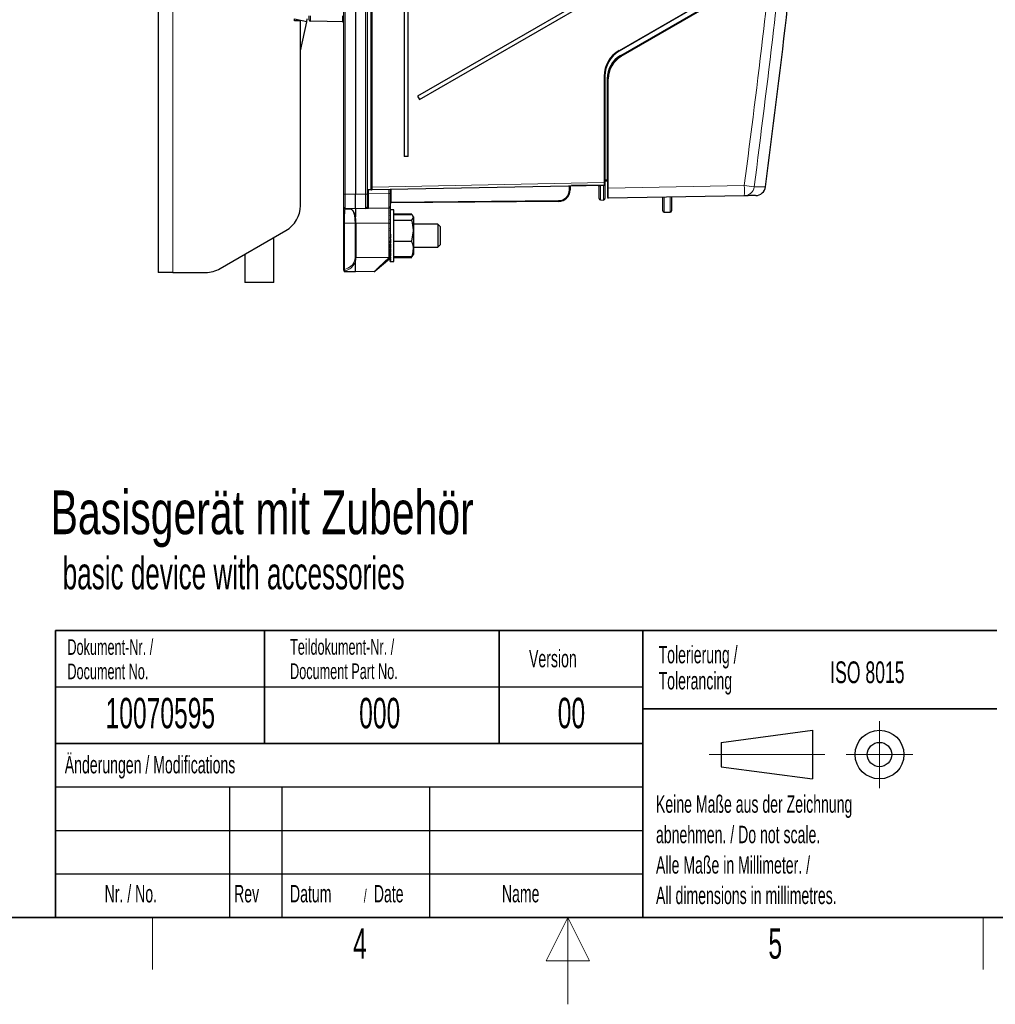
# Model space of a CAD drawing. Header units: millimetres. Extents: x 5 to 418, y 2 to 292.
# Tile 42 of 61: x 154 to 266, y 2 to 115. Entities that reach past the tile are written whole.
import ezdxf

# ---------------------------------------------------------------- set-up
doc = ezdxf.new("R2010")
doc.units = ezdxf.units.MM
doc.layers.add('SLD-0', color=7, linetype='Continuous')
doc.styles.add('SLDTEXTSTYLE0', font='TXT', dxfattribs={"width": 0.7})
doc.styles.add('SLDTEXTSTYLE1', font='TXT', dxfattribs={"width": 0.605})

msp = doc.modelspace()

# ---------------------------------------------------------------- linework, layer by layer
at = {"color": 7, "linetype": 'Continuous', "lineweight": 25}
for p, q in [((191.2581, 95.1896), (191.2581, 251.8361)), ((192.5915, 251.8361), (192.5915, 95.1692)), ((193.9248, 251.8361), (193.9248, 95.1896)), ((194.4248, 95.9888), (194.4248, 251.5019)), ((198.1999, 245.1361), (198.1999, 99.5028)), ((198.6408, 99.5028), (198.6408, 245.1361)), ((228.3835, 122.9813), (199.7406, 106.4443)), ((199.9572, 106.0691), (228.6001, 122.606)), ((169.9248, 117.6588), (169.9248, 86.1695)), ((232.2581, 117.0203), (222.9248, 111.6317)), ((187.2581, 115.2364), (187.2581, 115.6695)), ((223.0908, 111.0499), (232.4242, 116.4385)), ((185.5915, 115.1195), (185.5915, 115.3361)), ((186.9867, 115.0026), (185.5915, 115.3059)), ((186.2581, 115.1195), (185.5915, 115.1195)), ((186.2581, 93.8675), (186.2581, 115.1195)), ((186.2581, 111.65), (186.9868, 115.0026)), ((186.9867, 115.0026), (187.0205, 115.3361)), ((191.2581, 115.0028), (187.4219, 115.0698)), ((221.2581, 108.745), (221.2581, 96.5015)), ((221.5915, 95.8753), (221.5915, 108.4529)), ((199.7406, 106.4443), (199.9572, 106.0691)), ((198.6408, 99.5028), (198.1999, 99.5028)), ((221.526, 96.6587), (221.2581, 96.6634)), ((221.2581, 96.5015), (221.2581, 96.2349)), ((191.2581, 93.6899), (191.2581, 95.1896)), ((192.5915, 93.5028), (192.5915, 95.1692)), ((193.9248, 95.1896), (193.9248, 93.6899)), ((194.4928, 95.6555), (193.9928, 95.6459)), ((194.4248, 95.7335), (194.4248, 95.9888)), ((194.4248, 95.7335), (194.4251, 95.726)), ((194.4922, 95.6555), (194.4928, 95.6555)), ((221.1928, 96.1682), (194.4928, 95.6555)), ((196.5915, 95.6958), (196.5915, 95.2362)), ((196.5915, 95.2362), (196.5915, 93.7364)), ((217.2581, 96.0927), (217.2581, 95.6579)), ((221.0886, 96.1608), (217.4219, 96.2248)), ((220.5915, 94.6689), (220.5915, 96.0057)), ((221.2581, 96.2349), (221.2581, 94.6631)), ((221.5915, 94.7755), (221.5915, 95.8753)), ((239.7283, 96.0226), (239.7294, 96.0226)), ((215.9364, 94.3246), (196.6924, 94.1567)), ((220.7552, 94.5023), (221.0886, 94.4964)), ((237.2977, 94.9872), (221.6593, 94.7088)), ((227.9248, 93.2668), (227.9248, 94.8204)), ((228.9248, 94.8382), (228.9248, 93.2668)), ((191.2581, 93.665), (191.2581, 93.6899)), ((191.2581, 91.8361), (191.2581, 93.665)), ((192.5915, 93.5028), (191.4219, 93.5232)), ((191.4219, 93.4975), (191.4332, 93.4976)), ((193.7611, 93.5232), (192.5915, 93.5028)), ((192.5915, 93.5028), (192.5915, 92.5463)), ((196.4277, 93.5698), (194.0886, 93.5289)), ((196.5915, 93.7364), (196.5915, 91.8361)), ((196.5915, 93.3845), (196.5929, 93.3845)), ((196.5915, 93.3845), (196.5915, 93.3838)), ((196.5915, 93.3838), (196.5916, 93.3722)), ((196.5915, 93.3721), (196.5915, 93.3714)), ((196.5915, 93.3714), (196.6315, 93.3714)), ((196.5915, 93.3714), (196.5923, 93.2567)), ((196.5915, 93.3496), (196.5916, 93.3496)), ((196.5915, 93.3496), (196.5921, 93.2612)), ((196.5915, 93.3463), (196.5917, 93.3082)), ((196.5915, 93.3082), (196.5918, 93.3082)), ((196.5915, 93.3082), (196.5915, 93.3035)), ((196.5915, 93.3034), (196.5918, 93.2599)), ((196.5915, 93.2586), (196.5915, 93.2567)), ((196.5915, 93.2567), (196.6315, 93.2567)), ((196.5915, 93.2567), (196.5931, 93.0323)), ((196.5915, 93.2022), (196.5919, 93.2022)), ((196.5915, 93.2022), (196.5926, 93.0432)), ((196.5915, 93.1949), (196.592, 93.1202)), ((196.5915, 93.1202), (196.5921, 93.1202)), ((196.5915, 93.1202), (196.5915, 93.1119)), ((196.5915, 93.1116), (196.592, 93.0391)), ((196.5915, 93.0354), (196.5915, 93.0323)), ((196.5915, 93.0323), (196.6315, 93.0323)), ((196.5915, 93.0323), (196.594, 92.7068)), ((196.5915, 92.9472), (196.5921, 92.9472)), ((196.5915, 92.9472), (196.5932, 92.727)), ((196.5915, 92.9362), (196.5923, 92.8278)), ((196.6113, 93.3861), (196.5996, 93.3861)), ((196.9915, 93.3861), (196.6113, 93.3861)), ((196.9915, 88.2909), (196.9915, 93.3861)), ((196.9915, 92.9046), (199.0646, 92.9046)), ((196.9915, 92.8809), (199.0646, 92.8809)), ((228.0915, 93.1001), (228.7581, 93.1001)), ((191.2581, 86.4999), (191.2581, 91.8361)), ((196.5915, 92.8278), (196.5924, 92.8278)), ((196.5915, 92.8278), (196.5916, 92.8164)), ((196.5915, 92.8156), (196.5923, 92.7185)), ((196.5915, 92.711), (196.5915, 92.7068)), ((196.5915, 92.7068), (196.6315, 92.7068)), ((196.5915, 92.7068), (196.5951, 92.2928)), ((196.5915, 92.5944), (196.5925, 92.5944)), ((196.5915, 92.5944), (196.5924, 92.4981)), ((196.5915, 92.5802), (196.5922, 92.4981)), ((196.5933, 92.4981), (196.5915, 92.4981)), ((196.5915, 92.2928), (196.6315, 92.2928)), ((196.5915, 92.2928), (196.5966, 91.8062)), ((196.5915, 91.8361), (196.5915, 87.9028)), ((196.5915, 91.8062), (196.6315, 91.8062)), ((196.5915, 91.8062), (196.5974, 91.3885)), ((196.9915, 92.8201), (199.0646, 92.8201)), ((196.9915, 92.1699), (199.0646, 92.1699)), ((199.0646, 92.1699), (199.2581, 92.495)), ((199.2581, 92.5695), (199.2041, 92.6631)), ((199.2581, 92.5695), (199.2581, 92.495)), ((199.2581, 92.495), (199.2581, 90.9613)), ((202.0748, 91.7361), (199.2581, 91.7361)), ((202.3415, 91.4695), (202.0748, 91.7361)), ((202.0748, 91.7361), (202.0748, 90.6171)), ((177.0317, 86.616), (184.5915, 90.9807)), ((196.5915, 91.2657), (196.6315, 91.2657)), ((196.5915, 91.2657), (196.5974, 91.0088)), ((196.5915, 90.6919), (196.6315, 90.6919)), ((199.0646, 89.7526), (199.2581, 90.9613)), ((199.2581, 90.9613), (199.2581, 88.869)), ((202.0748, 90.6171), (202.0748, 89.0695)), ((202.3415, 91.4695), (202.3415, 90.5742)), ((183.1915, 85.0028), (183.1915, 90.1724)), ((196.5915, 90.1071), (196.5974, 90.1951)), ((196.5915, 90.1071), (196.6315, 90.1071)), ((196.5915, 89.5336), (196.5974, 89.7923)), ((196.5915, 89.5336), (196.6315, 89.5336)), ((196.5974, 90.1951), (196.6255, 90.1951)), ((196.5974, 89.7923), (196.6132, 89.7923)), ((196.9915, 89.7526), (199.0646, 89.7526)), ((202.3415, 90.5742), (202.3415, 89.3361)), ((196.5915, 88.9936), (196.5974, 89.413)), ((196.5915, 88.9936), (196.6315, 88.9936)), ((196.5915, 88.5076), (196.596, 88.9355)), ((196.5915, 88.5076), (196.6315, 88.5076)), ((196.5915, 88.0946), (196.5947, 88.4709)), ((196.5974, 89.413), (196.6001, 89.413)), ((199.2581, 89.0695), (202.0748, 89.0695)), ((199.2581, 88.869), (199.2581, 88.2361)), ((202.0748, 89.0695), (202.3415, 89.3361)), ((179.8581, 88.2479), (179.8581, 85.0028)), ((192.5915, 86.2361), (192.5915, 87.4622)), ((196.5319, 87.7245), (194.8494, 86.3127)), ((196.5915, 88.3075), (196.5933, 88.3075)), ((196.5915, 88.2112), (196.5924, 88.3075)), ((196.5915, 88.0987), (196.5933, 88.3075)), ((196.5915, 88.2254), (196.5922, 88.3075)), ((196.5915, 88.2254), (196.5916, 88.2254)), ((196.5915, 88.2112), (196.5925, 88.2112)), ((196.5915, 88.0987), (196.5915, 88.0987)), ((196.5915, 88.0946), (196.6315, 88.0946)), ((196.5915, 87.99), (196.5923, 88.0871)), ((196.5915, 87.7733), (196.5938, 88.0735)), ((196.5915, 87.7702), (196.5938, 88.0733)), ((196.5915, 87.99), (196.5931, 87.99)), ((196.5915, 87.9778), (196.5916, 87.9891)), ((196.5915, 87.8693), (196.5924, 87.9823)), ((196.5915, 87.8584), (196.5924, 87.9816)), ((196.5915, 87.9778), (196.5923, 87.9778)), ((196.5915, 87.9028), (196.5915, 87.8522)), ((196.5915, 87.8693), (196.5916, 87.8693)), ((196.5915, 87.8584), (196.5921, 87.8584)), ((196.5915, 87.7733), (196.5915, 87.7733)), ((196.5915, 87.7702), (196.6315, 87.7702)), ((196.5915, 87.694), (196.592, 87.7665)), ((196.5915, 87.5489), (196.593, 87.76)), ((196.5915, 87.547), (196.593, 87.7599)), ((196.5915, 87.694), (196.5925, 87.694)), ((196.5915, 87.6854), (196.5915, 87.6936)), ((196.5915, 87.6107), (196.5921, 87.6905)), ((196.5915, 87.6034), (196.5921, 87.6902)), ((196.5915, 87.6854), (196.592, 87.6854)), ((196.5915, 87.6107), (196.5915, 87.6107)), ((196.5915, 87.6034), (196.5919, 87.6034)), ((196.5915, 87.5489), (196.5915, 87.5489)), ((196.5915, 87.547), (196.6315, 87.547)), ((196.5915, 87.5022), (196.5918, 87.5457)), ((196.5915, 87.4335), (196.5922, 87.5438)), ((196.5915, 87.4342), (196.5922, 87.5438)), ((196.5915, 87.5022), (196.5919, 87.5022)), ((196.5915, 87.4974), (196.5915, 87.5021)), ((196.5915, 87.4593), (196.5918, 87.5012)), ((196.5915, 87.456), (196.5918, 87.5011)), ((196.5915, 87.4974), (196.5917, 87.4974)), ((196.5915, 87.4593), (196.5915, 87.4593)), ((196.5915, 87.456), (196.5916, 87.456)), ((196.5915, 87.4335), (196.6315, 87.4335)), ((196.5915, 87.4218), (196.5916, 87.4334)), ((196.5915, 87.4218), (196.6032, 87.4218)), ((196.5915, 87.4211), (196.5915, 87.4218)), ((196.5915, 87.4211), (196.5929, 87.4211)), ((196.5996, 87.4195), (196.6113, 87.4195)), ((196.6113, 87.4195), (196.9915, 87.4195)), ((196.9915, 87.4195), (196.9915, 88.2909)), ((196.9915, 87.9855), (199.0646, 87.9855)), ((196.9915, 87.9247), (199.0646, 87.9247)), ((196.9915, 87.9009), (199.0646, 87.9009)), ((199.1753, 88.1592), (199.0646, 87.9855)), ((199.0646, 87.9247), (199.0899, 88.0252)), ((199.1504, 88.0496), (199.2041, 88.1425)), ((199.2041, 88.1425), (199.2581, 88.2361)), ((171.5915, 86.1695), (169.9248, 86.1695)), ((171.5915, 86.1695), (175.365, 86.1695)), ((191.2581, 86.4232), (191.2581, 86.4999)), ((192.5915, 86.2361), (191.4219, 86.2565)), ((194.7452, 86.2737), (192.5915, 86.2361)), ((183.1915, 85.0028), (179.8581, 85.0028))]:
    msp.add_line(p, q, dxfattribs=at)
at = {"color": 7, "linetype": 'Continuous', "lineweight": 18}
for p, q in [((191.4219, 251.8361), (191.4219, 95.1896)), ((193.7611, 95.1896), (193.7611, 251.8361)), ((194.3581, 95.7335), (194.3581, 251.5028)), ((194.4927, 251.5019), (194.4927, 95.9888)), ((193.9915, 120.8637), (193.9915, 95.7126)), ((171.5915, 117.8006), (171.5915, 86.1695)), ((222.8927, 111.6894), (232.226, 117.078)), ((187.4219, 115.6695), (187.4219, 115.0698)), ((191.0944, 115.2032), (191.0944, 115.6695)), ((223.0525, 111.101), (232.3858, 116.4896)), ((232.4587, 116.3808), (223.1254, 110.9922)), ((221.1927, 96.5015), (221.1927, 108.745)), ((221.1927, 108.745), (221.2581, 108.745)), ((221.5236, 108.4529), (221.5915, 108.4529)), ((221.5236, 96.8255), (221.5236, 108.4529)), ((221.5915, 108.4529), (221.6593, 108.4529)), ((221.6593, 108.4529), (221.6593, 95.8753)), ((194.4927, 95.9888), (221.1927, 96.5015)), ((221.1927, 96.5015), (221.2581, 96.5015)), ((221.2581, 96.8302), (221.5236, 96.8255)), ((221.5236, 96.8255), (221.5915, 96.8255)), ((191.4219, 95.1896), (191.2581, 95.1896)), ((191.4219, 95.1896), (192.5915, 95.1692)), ((192.5915, 95.1692), (193.7611, 95.1896)), ((193.9248, 95.1896), (193.7611, 95.1896)), ((193.9915, 95.7126), (193.9248, 95.7126)), ((193.9248, 95.1953), (194.0886, 95.1953)), ((193.9915, 95.7126), (194.3588, 95.7196)), ((193.9915, 95.7126), (193.9928, 95.6459)), ((194.0886, 95.6478), (194.0886, 95.1953)), ((194.0886, 95.1953), (196.4277, 95.2362)), ((194.4248, 95.7335), (194.3581, 95.7335)), ((194.3588, 95.7196), (194.3581, 95.7335)), ((194.4251, 95.726), (194.3588, 95.7196)), ((194.4248, 95.9888), (194.4927, 95.9888)), ((194.4928, 95.6558), (194.4922, 95.6555)), ((196.4277, 95.2362), (196.4277, 95.6927)), ((196.4277, 95.2362), (196.5915, 95.2362)), ((196.6924, 95.6978), (196.6924, 94.2566)), ((217.159, 95.6579), (217.159, 96.0908)), ((217.2581, 95.6579), (217.159, 95.6579)), ((220.7552, 96.1657), (220.7552, 94.5023)), ((221.0886, 96.1599), (220.9155, 96.1629)), ((221.0886, 94.4964), (221.0886, 96.1599)), ((221.5915, 95.8753), (221.6593, 95.8753)), ((221.6593, 95.8753), (237.2976, 96.1537)), ((196.5915, 94.2566), (196.6924, 94.2566)), ((196.6924, 94.2566), (215.9364, 94.4246)), ((228.0915, 94.8233), (228.0915, 93.1001)), ((228.7581, 93.1001), (228.7581, 94.8352)), ((191.4219, 93.5232), (191.4219, 93.4975)), ((196.4277, 91.8361), (196.4277, 93.5698)), ((191.3177, 91.8361), (191.2581, 91.8361)), ((192.5437, 91.8361), (191.3177, 91.8361)), ((191.3177, 91.8361), (191.3177, 86.4999)), ((192.5437, 91.8361), (192.6538, 91.8361)), ((192.5437, 87.9028), (192.5437, 91.8361)), ((196.4277, 91.8361), (192.6538, 91.8361)), ((192.6538, 91.8361), (192.6538, 87.9028)), ((196.4277, 91.8361), (196.5915, 91.8361)), ((196.4277, 87.9028), (196.4277, 91.8361)), ((192.5437, 87.9028), (192.6538, 87.9028)), ((192.6538, 87.9028), (196.4277, 87.9028)), ((196.4277, 87.8463), (196.4277, 87.9028)), ((196.4277, 87.9028), (196.5915, 87.9028)), ((191.3177, 86.4999), (191.2581, 86.4999)), ((191.4219, 86.3419), (191.4219, 86.2565))]:
    msp.add_line(p, q, dxfattribs=at)
at = {"color": 7, "linetype": 'Continuous', "lineweight": 18, "flags": 128}
for points in [[(221.1406, 96.1672), (221.1215, 96.1625), (221.0886, 96.1599)], [(221.0901, 96.1662), (221.0898, 96.164), (221.0886, 96.1608)]]:
    msp.add_lwpolyline(points, dxfattribs=at)
at = {"color": 7, "linetype": 'Continuous', "lineweight": 25, "flags": 128}
msp.add_lwpolyline([(221.1371, 96.1671), (221.1215, 96.1635), (221.0886, 96.1608)], dxfattribs=at)
at = {"color": 7, "linetype": 'Continuous', "lineweight": 25}
for centre, radius, start, end in [((187.4248, 115.2364), 0.1667, 180, 269), ((191.0915, 114.839), 0.1667, 0, 89), ((224.5927, 108.745), 3.4, 120, 180), ((224.5915, 108.745), 3.3333, 120, 180), ((224.59, 108.453), 2.9986, 119.998298, 180.001702), ((224.5912, 108.453), 2.9319, 119.998298, 180.001702), ((221.5248, 96.5921), 0.0667, 0, 89), ((193.9915, 95.7126), 0.0667, 180, 271.1), ((215.9248, 95.6579), 1.3333, 270.5, 0), ((220.4248, 96.0057), 0.1667, 0, 63.540266), ((221.1915, 96.2349), 0.0667, 271.1, 0), ((238.5899, 96.1771), 1.1667, 271.02, 352.238779), ((196.6915, 94.2566), 0.1, 180, 270.5), ((220.7581, 94.6689), 0.1667, 180, 269), ((221.0915, 94.6631), 0.1667, 269, 360), ((221.6581, 94.7755), 0.0667, 180, 271.02), ((182.9248, 93.8675), 3.3333, 300, 0), ((191.4248, 93.6899), 0.1667, 180, 269), ((193.7581, 93.6899), 0.1667, 271, 0), ((196.4248, 93.7364), 0.1667, 271, 0), ((228.0915, 93.2668), 0.1667, 180, 270), ((228.7581, 93.2668), 0.1667, 270, 0), ((196.4248, 87.8522), 0.1667, 310, 0), ((175.365, 89.5028), 3.3333, 270, 300), ((191.4248, 86.4232), 0.1667, 180, 269), ((194.7423, 86.4404), 0.1667, 271, 310)]:
    msp.add_arc(centre, radius, start, end, dxfattribs=at)
at = {"color": 7, "linetype": 'Continuous', "lineweight": 18}
for centre, radius, start, end in [((191.1135, 115.0568), 0.1476, 11.466652, 97.421002), ((191.2533, 114.9167), 0.1395, 87.992742, 100.538088), ((221.981, 111.1442), 1.0623, 27.32085, 30.885479), ((224.5617, 111.9572), 1.7352, 209.56687, 211.661453), ((222.185, 110.4691), 1.076, 29.085237, 32.667377), ((194.4404, 95.6295), 0.0395, 64.707303, 117.804197), ((194.4915, 95.7225), 0.0667, 239.163538, 271.13854), ((215.9257, 95.6579), 1.2333, 270.5, 0), ((218.0406, -49.8873), 147.3052, 82.044243, 82.488293), ((220.8523, 95.5695), 16.4557, 357.972406, 2.034732), ((237.2751, 96.1505), 1.1635, 271.111584, 352.570875), ((193.8274, 94.2067), 2.8654, 359.000202, 0.999798), ((213.0715, 94.3746), 2.8654, 359.000202, 0.999798), ((196.4681, 89.0032), 1.1576, 267.999162, 276.11637), ((199.6996, 90.5407), 4.2385, 219.471893, 221.638927), ((191.4204, 86.5042), 0.1623, 181.529429, 270.519217), ((191.5164, 86.5176), 0.1995, 185.092219, 241.726732)]:
    msp.add_arc(centre, radius, start, end, dxfattribs=at)
at = {"color": 7, "linetype": 'Continuous', "lineweight": 25}
for centre, major_axis, ratio, start_param, end_param in [((224.5806, 108.4529), (0, 3.0575), 0.99984154, 0.52346153, 1.57079633), ((196.6115, 90.4028), (-0.0402, 2.9833), 0.06705416, 5.9866508, 6.18300035), ((196.6115, 90.4028), (-0.0786, 2.9833), 0.06311637, 5.78954199, 5.98589153), ((196.6115, 90.4028), (-0.1139, 2.9833), 0.05674406, 5.59268875, 5.78903829), ((196.6115, 90.4028), (-0.0002, 2.9833), 0.06839525, 6.18389891, 6.28318011), ((196.6115, 90.4028), (0.1135, 2.9833), 0.05682856, 0.66829093, 0.68827977), ((196.6115, 90.4028), (-0.1448, 2.9833), 0.04819599, 5.39616703, 5.59251657), ((196.6115, 90.4028), (-0.17, 2.9833), 0.0378128, 5.20000137, 5.39635091), ((196.6115, 90.4028), (-0.1887, 2.9833), 0.02599983, 5.00416209, 5.20051163), ((196.6115, 90.4028), (-0.2002, 2.9833), 0.01320955, 4.80857086, 5.0049204), ((196.6115, 90.4028), (-0.204, 2.9833), 0.00007532, 1.47372283, 1.67007238), ((196.6115, 90.4028), (-0.1326, 2.0953), 0.02599983, 5.13517183, 5.20051163), ((196.6115, 90.4028), (-0.1406, 2.0953), 0.01320955, 4.84993309, 5.0049204), ((196.6115, 90.4028), (-0.2001, 2.9833), 0.01335738, 1.66918154, 1.86553108), ((196.6115, 90.4028), (-0.1886, 2.9833), 0.0261393, 1.86477498, 2.06112452), ((196.6115, 90.4028), (-0.1698, 2.9833), 0.03793859, 2.06061758, 2.25696712), ((196.6115, 90.4028), (-0.1445, 2.9833), 0.04830326, 2.25678719, 2.45313673), ((196.6115, 90.4028), (-0.1135, 2.9833), 0.05682856, 2.45331288, 2.64966242), ((196.6115, 90.4028), (-0.0782, 2.9833), 0.06317471, 2.65016952, 2.84651906), ((196.6115, 90.4028), (-0.0398, 2.9833), 0.06708395, 2.84728061, 3.04363015), ((196.6115, 90.4028), (0.0002, 2.9833), 0.06839525, 3.04452951, 3.14159785), ((196.6115, 90.4028), (0.012, 2.9833), 0.06827724, 3.10218128, 3.14186691)]:
    msp.add_ellipse(centre, major_axis=major_axis, ratio=ratio, start_param=start_param, end_param=end_param, dxfattribs=at)
at = {"color": 7, "linetype": 'Continuous', "lineweight": 18}
for centre, major_axis, ratio, start_param, end_param in [((221.1915, 96.5016), (-0.0013, 0.3334), 0.00358125, 3.14164767, 4.71210009), ((221.5248, 96.8255), (-0.0012, 0.1667), 0.00711523, 1.57031176, 3.14141876), ((191.4248, 95.1901), (0.0029, 1.6669), 0.00174454, 1.57107351, 3.14156525), ((193.7581, 95.1901), (-0.0029, 1.6669), 0.00174454, 3.14162006, 4.7121118), ((194.0915, 95.1959), (0.0029, 1.667), 0.00174433, 1.57113441, 3.14162615), ((194.4915, 95.7222), (0.1333, 0.0026), 0.5, 4.18878153, 4.71238898), ((194.4915, 95.9889), (-0.0013, 0.3334), 0.00358125, 3.1795805, 4.71210009), ((196.4248, 95.2366), (-0.0029, 1.6669), 0.00174454, 3.14162006, 4.7121118), ((221.6581, 95.8756), (-0.0012, 1.1668), 0.00101322, 3.14160966, 4.71209021), ((191.4248, 91.8361), (0, 1.6667), 0.06427876, 0, 1.57079633), ((190.7938, 87.9028), (1.7524, 0), 0.83891806, 5.01595575, 6.01656388), ((190.7194, 87.9028), (1.8243, 0), 0.83891806, 6.02730976, 6.28318531)]:
    msp.add_ellipse(centre, major_axis=major_axis, ratio=ratio, start_param=start_param, end_param=end_param, dxfattribs=at)
for points, knots in [([(237.2976, 96.1537), (238.0656, 102.1554), (239.4123, 112.6796), (241.0023, 127.7657), (242.2517, 141.3852), (243.2974, 155.0206), (244.1381, 168.6372), (244.7913, 182.2332), (245.059, 191.2825), (245.1928, 195.8071)], [0, 0, 0, 0, 0.18148944, 0.31824855, 0.45500766, 0.59172526, 0.72844286, 0.8642214, 1, 1, 1, 1]), ([(246.3314, 195.6793), (246.1976, 191.1654), (245.9299, 182.1377), (245.2768, 168.5576), (244.4361, 154.9404), (243.3891, 141.2879), (242.1381, 127.6515), (240.5462, 112.5465), (239.1978, 102.0092), (238.4289, 96.0001)], [0, 0, 0, 0, 0.13542014, 0.27084027, 0.40769242, 0.54454456, 0.68143826, 0.81833195, 1, 1, 1, 1]), ([(191.2278, 115.0539), (191.217, 115.0599), (191.1772, 115.0822), (191.1184, 115.1221), (191.0956, 115.1745), (191.0946, 115.1983), (191.0944, 115.2032)], [0, 0, 0, 0, 0.18030374, 0.6658463, 0.93103736, 1, 1, 1, 1]), ([(194.422, 95.6644), (194.4182, 95.6657), (194.4042, 95.6705), (194.3846, 95.6813), (194.368, 95.6979), (194.3608, 95.7108), (194.3593, 95.7175), (194.3588, 95.7196)], [0, 0, 0, 0, 0.14405296, 0.53098615, 0.77907523, 0.93071992, 1, 1, 1, 1]), ([(194.4259, 95.6632), (194.4257, 95.6633), (194.4244, 95.6637), (194.4231, 95.6641), (194.422, 95.6644)], [0, 0, 0, 0, 0.17009397, 1, 1, 1, 1]), ([(194.4573, 95.6652), (194.4576, 95.6649), (194.4581, 95.6646), (194.4584, 95.6642), (194.4585, 95.6642)], [0, 0, 0, 0, 0.80836348, 1, 1, 1, 1]), ([(220.7057, 96.1589), (220.6987, 96.1565), (220.6759, 96.1487), (220.6481, 96.1296), (220.6104, 96.091), (220.594, 96.0476), (220.5921, 96.0162), (220.5915, 96.0057)], [0, 0, 0, 0, 0.04664278, 0.15161212, 0.36309656, 0.78757662, 1, 1, 1, 1]), ([(238.4289, 96.0001), (238.7411, 96.0055), (239.2346, 96.014), (239.5831, 96.0201), (239.7333, 96.0227), (239.7296, 96.0226), (239.7283, 96.0226)], [0, 0, 0, 0, 0.40597788, 0.64170208, 0.87752622, 1, 1, 1, 1]), ([(192.5437, 91.8361), (192.5382, 92.0148), (192.5271, 92.3724), (192.442, 92.8492), (192.3493, 93.1327), (192.2912, 93.2491), (192.2784, 93.2745)], [0, 0, 0, 0, 0.30090341, 0.60233255, 0.91294008, 1, 1, 1, 1]), ([(193.9248, 93.6899), (193.9347, 93.654), (193.9543, 93.5834), (194.0263, 93.5373), (194.0701, 93.529), (194.0866, 93.5289), (194.0882, 93.5289), (194.0886, 93.5289)], [0, 0, 0, 0, 0.394877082, 0.77773287, 0.978292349, 0.99559397, 1, 1, 1, 1]), ([(192.5915, 92.5463), (192.6019, 92.4853), (192.6398, 92.2627), (192.6479, 92.0155), (192.6538, 91.8361)], [0, 0, 0, 0, 0.27424407, 1, 1, 1, 1]), ([(192.5888, 87.4732), (192.5534, 87.3752), (192.4572, 87.1093), (192.1449, 86.7131), (191.7674, 86.4582), (191.4975, 86.3673), (191.4219, 86.3419)], [0, 0, 0, 0, 0.16106852, 0.43729068, 0.84233856, 1, 1, 1, 1]), ([(192.4843, 87.5154), (192.4873, 87.5139), (192.501, 87.5066), (192.5344, 87.4912), (192.5688, 87.4798), (192.5888, 87.4732)], [0, 0, 0, 0, 0.10090146, 0.47753837, 1, 1, 1, 1]), ([(192.6538, 87.9028), (192.6475, 87.7898), (192.6392, 87.6389), (192.6011, 87.4977), (192.5915, 87.4622)], [0, 0, 0, 0, 0.74809215, 1, 1, 1, 1]), ([(194.7452, 86.2737), (194.7529, 86.2809), (194.7703, 86.2972), (194.9321, 86.4481), (195.2601, 86.7542), (195.7814, 87.2413), (196.2044, 87.6373), (196.4277, 87.8463)], [0, 0, 0, 0, 0.10981975, 0.24910147, 0.43517488, 0.70177291, 1, 1, 1, 1])]:
    msp.add_open_spline(points, degree=3, knots=knots, dxfattribs=at)
at = {"color": 7, "linetype": 'Continuous', "lineweight": 25}
for points, knots in [([(239.7391, 96.0213), (240.5647, 102.5099), (242.2424, 115.6947), (244.1609, 134.6104), (245.0953, 147.0444), (245.5238, 152.7472)], [0, 0, 0, 0, 0.34408145, 0.69916457, 1, 1, 1, 1]), ([(194.4251, 95.726), (194.4263, 95.7189), (194.4288, 95.7041), (194.4381, 95.6845), (194.4479, 95.672), (194.4554, 95.6666), (194.4573, 95.6652)], [0, 0, 0, 0, 0.23624902, 0.49378398, 0.86823696, 1, 1, 1, 1]), ([(194.4585, 95.6642), (194.4543, 95.6656), (194.4458, 95.6683), (194.435, 95.6664), (194.4284, 95.6642), (194.4268, 95.6636), (194.4259, 95.6632)], [0, 0, 0, 0, 0.43285049, 0.86569222, 0.9240904, 1, 1, 1, 1]), ([(194.4585, 95.6642), (194.4587, 95.6641), (194.4591, 95.6639), (194.4598, 95.6635), (194.4602, 95.6633), (194.4604, 95.6632)], [0, 0, 0, 0, 0.37223524, 0.74705764, 1, 1, 1, 1]), ([(194.4922, 95.6555), (194.492, 95.6555), (194.4915, 95.6555), (194.4891, 95.6556), (194.4852, 95.6556), (194.4821, 95.6565), (194.4806, 95.6569)], [0, 0, 0, 0, 0.08779366, 0.21843196, 0.6426492, 1, 1, 1, 1]), ([(238.5938, 95.0103), (238.5956, 95.0104), (238.6005, 95.0104), (238.4486, 95.0077), (238.1004, 95.0015), (237.6087, 94.9928), (237.2977, 94.9872)], [0, 0, 0, 0, 0.13852534, 0.36998851, 0.60145163, 1, 1, 1, 1]), ([(191.4219, 93.4975), (191.4033, 93.4997), (191.3661, 93.504), (191.3169, 93.5335), (191.2797, 93.5763), (191.2617, 93.6218), (191.2582, 93.6522), (191.2582, 93.6639), (191.2581, 93.665)], [0, 0, 0, 0, 0.21534678, 0.43066801, 0.64671102, 0.86414636, 0.98759446, 1, 1, 1, 1]), ([(191.4332, 93.4976), (191.4928, 93.4993), (191.604, 93.5025), (191.7509, 93.5033), (191.866, 93.5007), (191.9544, 93.4939), (192.0664, 93.4722), (192.1686, 93.4144), (192.2405, 93.3229), (192.2784, 93.2745)], [0, 0, 0, 0, 0.14850177, 0.27703924, 0.35651959, 0.42130136, 0.50248677, 0.7371621, 1, 1, 1, 1]), ([(192.2784, 93.2745), (192.3148, 93.2152), (192.3835, 93.1031), (192.4827, 92.8673), (192.54, 92.6733), (192.577, 92.5523), (192.5828, 92.538), (192.5846, 92.5343), (192.5856, 92.5326), (192.5864, 92.5314), (192.5871, 92.5306), (192.5877, 92.5301), (192.5882, 92.5299), (192.5886, 92.5299), (192.5889, 92.53), (192.5893, 92.5302), (192.59, 92.531), (192.5912, 92.5349), (192.5914, 92.5402), (192.5915, 92.5447), (192.5915, 92.5463)], [0, 0, 0, 0, 0.31069472, 0.58726028, 0.93005433, 0.96626506, 0.97417969, 0.97681762, 0.97865829, 0.97993241, 0.9811485, 0.9817313, 0.98218871, 0.98250256, 0.98281776, 0.98319528, 0.98384146, 0.98587468, 0.99526065, 1, 1, 1, 1]), ([(194.0886, 93.5289), (194.0879, 93.5289), (194.0548, 93.5283), (193.9646, 93.5268), (193.8154, 93.5242), (193.7798, 93.5235), (193.7611, 93.5232)], [0, 0, 0, 0, 0.00405609, 0.21151873, 0.58511819, 1, 1, 1, 1]), ([(199.2581, 92.495), (199.258, 92.5027), (199.2552, 92.6125), (199.1564, 92.7201), (199.0646, 92.8201)], [0, 0, 0, 0, 0.07021477, 1, 1, 1, 1]), ([(199.2581, 90.9613), (199.258, 90.9899), (199.2552, 91.3981), (199.1564, 91.798), (199.0646, 92.1699)], [0, 0, 0, 0, 0.07021477, 1, 1, 1, 1]), ([(199.2581, 88.869), (199.2558, 88.9416), (199.2462, 89.2406), (199.1429, 89.5319), (199.0646, 89.7526)], [0, 0, 0, 0, 0.24263002, 1, 1, 1, 1]), ([(199.0646, 87.9855), (199.0902, 88.0501), (199.2042, 88.3379), (199.2346, 88.6371), (199.2581, 88.869)], [0, 0, 0, 0, 0.224701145, 1, 1, 1, 1]), ([(192.5915, 87.4622), (192.5915, 87.4633), (192.5914, 87.4662), (192.5911, 87.4697), (192.5901, 87.4722), (192.5894, 87.4729), (192.589, 87.4731), (192.5888, 87.4732)], [0, 0, 0, 0, 0.28260119, 0.75749731, 0.88495329, 0.95078514, 1, 1, 1, 1])]:
    msp.add_open_spline(points, degree=3, knots=knots, dxfattribs=at)
at = {"layer": 'SLD-0', "lineweight": 35}
for p, q in [((158.1167, 45), (225.6167, 45)), ((158.1167, 45), (158.1167, 32)), ((182.1167, 45), (182.1167, 32)), ((209.1167, 45), (209.1167, 32)), ((225.6167, 45), (225.6167, 32)), ((225.6167, 45), (266.3305, 45)), ((225.6167, 45), (225.6167, 36)), ((225.6167, 36), (266.3305, 36)), ((225.6167, 36), (225.6167, 12)), ((158.1167, 32), (158.1167, 12)), ((158.1167, 32), (225.6167, 32)), ((26, 12), (408, 12)), ((225.6167, 12), (266.3305, 12))]:
    msp.add_line(p, q, dxfattribs=at)
at = {"layer": 'SLD-0'}
for p, q in [((158.1167, 38.5), (225.6167, 38.5)), ((158.1167, 27), (225.6167, 27)), ((178.1167, 27), (178.1167, 12)), ((184.1167, 27), (184.1167, 12)), ((201.1167, 27), (201.1167, 12)), ((158.1167, 22), (225.6167, 22)), ((158.1167, 17), (225.6167, 17))]:
    msp.add_line(p, q, dxfattribs=at)
at = {"layer": 'SLD-0', "lineweight": 18}
for p, q in [((252.8396, 34.5746), (252.8396, 26.8746)), ((233.2396, 30.7246), (246.5396, 30.7246)), ((248.9896, 30.7246), (256.6896, 30.7246)), ((169.25, 6), (169.25, 12)), ((264.75, 6), (264.75, 12))]:
    msp.add_line(p, q, dxfattribs=at)
at = {"layer": 'SLD-0', "lineweight": 25}
for p, q in [((234.6396, 32.1246), (245.1396, 33.5246)), ((245.1396, 33.5246), (245.1396, 27.9246)), ((158.1167, 32), (225.6167, 32)), ((234.6396, 32.1246), (234.6396, 29.3246)), ((234.6396, 29.3246), (245.1396, 27.9246))]:
    msp.add_line(p, q, dxfattribs=at)
at = {"layer": 'SLD-0', "color": 7, "linetype": 'Continuous', "lineweight": 35}
for p in [(225.6167, 32), (158.1167, 12)]:
    msp.add_line(p, (225.6167, 12), dxfattribs=at)
at = {"layer": 'SLD-0', "color": 7, "linetype": 'Continuous', "lineweight": 18}
for p, q in [((217, 12), (214.5, 7)), ((217, 2), (217, 12)), ((219.5, 7), (217, 12)), ((214.5, 7), (219.5, 7))]:
    msp.add_line(p, q, dxfattribs=at)
at = {"layer": 'SLD-0', "lineweight": 25}
for radius in [2.8, 1.4]:
    msp.add_circle((252.8396, 30.7246), radius, dxfattribs=at)

# ---------------------------------------------------------------- texts
at = {"layer": 'SLD-0', "color": 7, "attachment_point": 1}
for s, insert, char_height, style in [('Basisgerät mit Zubehör', (157.5461, 61.0917), 5.027083, 'SLDTEXTSTYLE0'), ('basic device with accessories', (158.9351, 53.4326), 3.704167, 'SLDTEXTSTYLE1')]:
    msp.add_mtext(s, dxfattribs=dict(at, insert=insert, char_height=char_height, style=style))
at = {"layer": 'SLD-0', "style": 'SLDTEXTSTYLE1'}
for s, insert, char_height, attachment_point in [('Dokument-Nr. /', (159.4707, 43.9891), 1.8, 1), ('Teildokument-Nr. /', (185.0721, 44.0073), 1.8, 1), ('Tolerierung /', (227.4391, 43.2172), 2, 1), ('Version', (212.5452, 42.7601), 2, 1), ('Document No.', (159.4707, 41.1891), 1.8, 1), ('Document Part No.', (185.0721, 41.2073), 1.8, 1), ('ISO 8015', (247.1716, 41.4342), 2.5, 1), ('Tolerancing', (227.4391, 40.2172), 2, 1), ('10070595', (170.1557, 37.243), 3.5, 2), ('000', (195.3767, 37.243), 3.5, 2), ('00', (217.424, 37.2527), 3.5, 2), ('Änderungen / Modifications', (159.1698, 30.5619), 2, 1), ('Keine Maße aus der Zeichnung', (227.1404, 26.0307), 2, 1), ('abnehmen. / Do not scale.', (227.1404, 22.5307), 2, 1), ('Alle Maße in Millimeter. /', (227.1404, 19.0307), 2, 1), ('Nr. / No.', (163.7532, 15.7244), 2, 1), ('Rev', (178.6351, 15.7244), 2, 1), ('Datum', (185.0629, 15.7244), 2, 1), ('/', (193.5459, 15.2243), 1.5, 1), ('Date', (194.7022, 15.7244), 2, 1), ('Name', (209.4275, 15.729), 2, 1), ('All dimensions in millimetres.', (227.1404, 15.5307), 2, 1), ('4', (193.1027, 10.743), 3.5, 2), ('5', (240.8527, 10.743), 3.5, 2)]:
    msp.add_mtext(s, dxfattribs=dict(at, insert=insert, char_height=char_height, attachment_point=attachment_point))

doc.saveas('drawing.dxf')
